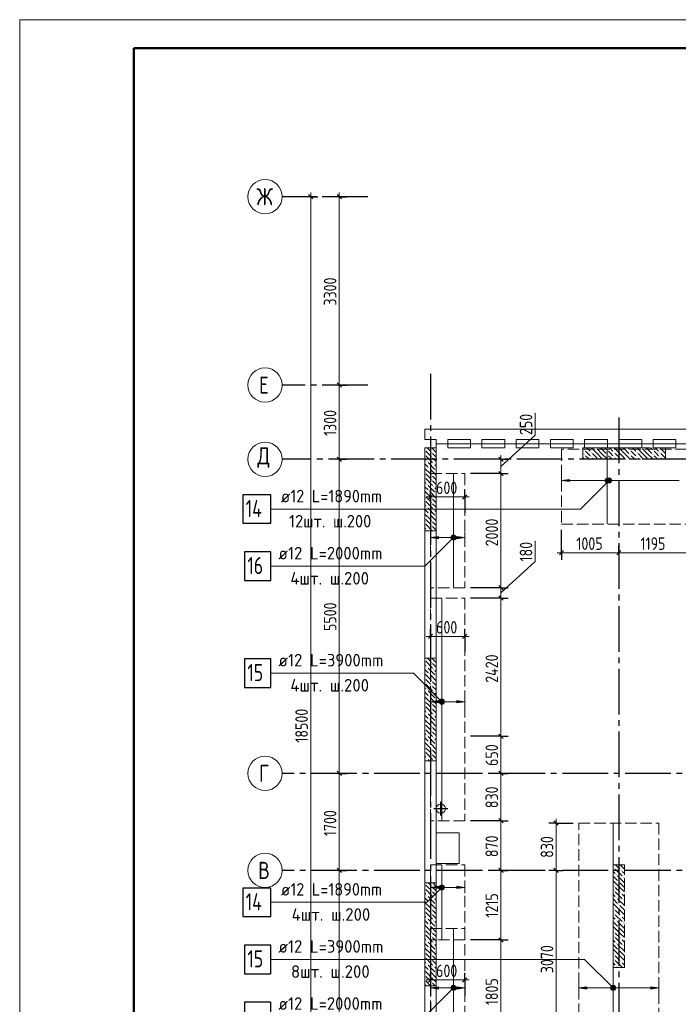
# Model space of a CAD drawing. Header units: millimetres. Extents: x 0 to 61017, y 0 to 42000.
# Tile 4 of 21: x 0 to 11542, y 24755 to 42000. Entities that reach past the tile are written whole.
import ezdxf

# ---------------------------------------------------------------- set-up
doc = ezdxf.new("R2010")
doc.units = ezdxf.units.MM
doc.linetypes.add('______2', pattern=[270, 200, -70])
doc.linetypes.add('______5', pattern=[1100, 800, -100, 100, -100])
for name, color, linetype, lineweight in [('Standard', 7, 'Continuous', 25), ('ДОП Верх по У', 7, 'Continuous', 25), ('ЖБ Перекрытие верхний уровень', 7, 'Continuous', 35), ('ЖБ Пилон', 7, 'Continuous', 35), ('Оси', 40, '______5', 18), ('Позиционная метка номер позиции', 7, 'Continuous', 13), ('Примечания', 7, 'Continuous', 25)]:
    doc.layers.add(name, color=color, linetype=linetype, lineweight=lineweight)
doc.styles.add('GOST 2.304-81', font='txt')
doc.styles.add('ISOCPEUR', font='txt')

msp = doc.modelspace()

# ---------------------------------------------------------------- hatches: boundary and pattern name
at = {"layer": 'ДОП Верх по У', "linetype": 'Continuous', "lineweight": 13, "transparency": 33554687}
for points in [[(9635, 33909), (9495, 33929), (9635, 33949)], [(7340, 32909), (7200, 32929), (7340, 32949)], [(7340, 30035), (7200, 30055), (7340, 30075)], [(7340, 26782), (7200, 26802), (7340, 26822)], [(7340, 25021), (7200, 25041), (7340, 25061)], [(9940, 25021), (9800, 25041), (9940, 25061)]]:
    msp.add_hatch(color=7, dxfattribs=at).paths.add_polyline_path(points, flags=16)
for points in [[(10263, 33910), (10263, 33948), (10257, 33929)], [(10263, 33948), (10276, 33897), (10276, 33961)], [(10263, 33948), (10263, 33910), (10276, 33897)], [(10276, 33961), (10295, 33892), (10295, 33966)], [(10276, 33961), (10276, 33897), (10295, 33892)], [(10295, 33966), (10295, 33892), (10314, 33897)], [(10295, 33966), (10314, 33897), (10314, 33961)], [(10314, 33961), (10314, 33897), (10327, 33910)], [(10314, 33961), (10327, 33910), (10327, 33948)], [(10327, 33948), (10327, 33910), (10332, 33929)], [(7568, 32910), (7568, 32948), (7562, 32929)], [(7568, 32948), (7581, 32897), (7581, 32961)], [(7568, 32948), (7568, 32910), (7581, 32897)], [(7581, 32961), (7600, 32892), (7600, 32966)], [(7581, 32961), (7581, 32897), (7600, 32892)], [(7600, 32966), (7600, 32892), (7619, 32897)], [(7600, 32966), (7619, 32897), (7619, 32961)], [(7619, 32961), (7619, 32897), (7632, 32910)], [(7619, 32961), (7632, 32910), (7632, 32948)], [(7632, 32948), (7632, 32910), (7637, 32929)], [(7660, 32909), (7800, 32929), (7660, 32949)], [(7368, 30036), (7368, 30074), (7362, 30055)], [(7368, 30074), (7381, 30023), (7381, 30087)], [(7368, 30074), (7368, 30036), (7381, 30023)], [(7381, 30087), (7400, 30017), (7400, 30092)], [(7381, 30087), (7381, 30023), (7400, 30017)], [(7400, 30092), (7400, 30017), (7419, 30023)], [(7400, 30092), (7419, 30023), (7419, 30087)], [(7419, 30087), (7419, 30023), (7432, 30036)], [(7419, 30087), (7432, 30036), (7432, 30074)], [(7432, 30074), (7432, 30036), (7437, 30055)], [(7660, 30035), (7800, 30055), (7660, 30075)], [(7368, 26784), (7368, 26821), (7362, 26802)], [(7368, 26821), (7381, 26770), (7381, 26835)], [(7368, 26821), (7368, 26784), (7381, 26770)], [(7381, 26835), (7400, 26765), (7400, 26840)], [(7381, 26835), (7381, 26770), (7400, 26765)], [(7400, 26840), (7400, 26765), (7419, 26770)], [(7400, 26840), (7419, 26770), (7419, 26835)], [(7419, 26835), (7419, 26770), (7432, 26784)], [(7419, 26835), (7432, 26784), (7432, 26821)], [(7432, 26821), (7432, 26784), (7437, 26802)], [(7660, 26782), (7800, 26802), (7660, 26822)], [(7568, 25022), (7568, 25060), (7562, 25041)], [(7568, 25060), (7581, 25009), (7581, 25073)], [(7568, 25060), (7568, 25022), (7581, 25009)], [(7581, 25073), (7600, 25004), (7600, 25078)], [(7581, 25073), (7581, 25009), (7600, 25004)], [(7600, 25078), (7600, 25004), (7619, 25009)], [(7600, 25078), (7619, 25009), (7619, 25073)], [(7619, 25073), (7619, 25009), (7632, 25022)], [(7619, 25073), (7632, 25022), (7632, 25060)], [(7632, 25060), (7632, 25022), (7637, 25041)], [(7660, 25021), (7800, 25041), (7660, 25061)], [(10368, 25022), (10368, 25060), (10362, 25041)], [(10368, 25060), (10381, 25009), (10381, 25073)], [(10368, 25060), (10368, 25022), (10381, 25009)], [(10381, 25073), (10400, 25004), (10400, 25078)], [(10381, 25073), (10381, 25009), (10400, 25004)], [(10400, 25078), (10400, 25004), (10419, 25009)], [(10400, 25078), (10419, 25009), (10419, 25073)], [(10419, 25073), (10419, 25009), (10432, 25022)], [(10419, 25073), (10432, 25022), (10432, 25060)], [(10432, 25060), (10432, 25022), (10437, 25041)], [(11060, 25021), (11200, 25041), (11060, 25061)]]:
    msp.add_hatch(color=7, dxfattribs=at).paths.add_polyline_path(points)
at = {"layer": 'ЖБ Пилон', "linetype": 'Continuous', "lineweight": 18, "transparency": 33554687}
for points in [[(7300, 34500), (7297, 34497), (7294, 34500), (7300, 34500)], [(10100, 34500), (10097, 34497), (10094, 34500)], [(10500, 34500), (10497, 34497), (10494, 34500)], [(10900, 34500), (10897, 34497), (10894, 34500)], [(11300, 34500), (11297, 34497), (11294, 34500)], [(7100, 34467), (7103, 34463), (7100, 34460)], [(7100, 34387), (7103, 34383), (7100, 34380)], [(7210, 34423), (7217, 34430), (7223, 34423), (7217, 34417)], [(7210, 34343), (7217, 34350), (7223, 34343), (7217, 34337)], [(9890, 34463), (9897, 34470), (9903, 34463), (9897, 34457)], [(9890, 34383), (9897, 34390), (9903, 34383), (9897, 34377)], [(10010, 34423), (10017, 34430), (10023, 34423), (10017, 34417)], [(10010, 34343), (10017, 34350), (10023, 34343), (10017, 34337)], [(10290, 34463), (10297, 34470), (10303, 34463), (10297, 34457)], [(10290, 34383), (10297, 34390), (10303, 34383), (10297, 34377)], [(10410, 34423), (10417, 34430), (10423, 34423), (10417, 34417)], [(10410, 34343), (10417, 34350), (10423, 34343), (10417, 34337)], [(10690, 34463), (10697, 34470), (10703, 34463), (10697, 34457)], [(10690, 34383), (10697, 34390), (10703, 34383), (10697, 34377)], [(10810, 34423), (10817, 34430), (10823, 34423), (10817, 34417)], [(10810, 34343), (10817, 34350), (10823, 34343), (10817, 34337)], [(11090, 34463), (11097, 34470), (11103, 34463), (11097, 34457)], [(11090, 34383), (11097, 34390), (11103, 34383), (11097, 34377)], [(11210, 34423), (11217, 34430), (11223, 34423), (11217, 34417)], [(11210, 34343), (11217, 34350), (11223, 34343), (11217, 34337)], [(7130, 34263), (7137, 34270), (7143, 34263), (7137, 34257)], [(7170, 34143), (7177, 34150), (7183, 34143), (7177, 34137)], [(7250, 34223), (7257, 34230), (7263, 34223), (7257, 34217)], [(10130, 34303), (10137, 34310), (10143, 34303), (10140, 34300), (10134, 34300)], [(10210, 34303), (10217, 34310), (10223, 34303), (10220, 34300), (10214, 34300)], [(10530, 34303), (10537, 34310), (10543, 34303), (10540, 34300), (10534, 34300)], [(10610, 34303), (10617, 34310), (10623, 34303), (10620, 34300), (10614, 34300)], [(10930, 34303), (10937, 34310), (10943, 34303), (10940, 34300), (10934, 34300)], [(11010, 34303), (11017, 34310), (11023, 34303), (11020, 34300), (11014, 34300)], [(7100, 34067), (7103, 34063), (7100, 34060)], [(7100, 33987), (7103, 33983), (7100, 33980)], [(7210, 34023), (7217, 34030), (7223, 34023), (7217, 34017)], [(7290, 34103), (7297, 34110), (7300, 34107), (7300, 34100), (7297, 34097)], [(7130, 33863), (7137, 33870), (7143, 33863), (7137, 33857)], [(7210, 33943), (7217, 33950), (7223, 33943), (7217, 33937)], [(7250, 33823), (7257, 33830), (7263, 33823), (7257, 33817)], [(7100, 33667), (7103, 33663), (7100, 33660)], [(7170, 33743), (7177, 33750), (7183, 33743), (7177, 33737)], [(7210, 33623), (7217, 33630), (7223, 33623), (7217, 33617)], [(7290, 33703), (7297, 33710), (7300, 33707), (7300, 33700), (7297, 33697)], [(7100, 33587), (7103, 33583), (7100, 33580)], [(7130, 33463), (7137, 33470), (7143, 33463), (7137, 33457)], [(7210, 33543), (7217, 33550), (7223, 33543), (7217, 33537)], [(7170, 33343), (7177, 33350), (7183, 33343), (7177, 33337)], [(7250, 33423), (7257, 33430), (7263, 33423), (7257, 33417)], [(7290, 33303), (7297, 33310), (7300, 33307), (7300, 33300), (7297, 33297)], [(7100, 33267), (7103, 33263), (7100, 33260)], [(7100, 33187), (7103, 33183), (7100, 33180)], [(7210, 33223), (7217, 33230), (7223, 33223), (7217, 33217)], [(7210, 33143), (7217, 33150), (7223, 33143), (7217, 33137)], [(7130, 33063), (7137, 33070), (7143, 33063), (7137, 33057)], [(7100, 30787), (7103, 30783), (7100, 30780)], [(7210, 30743), (7217, 30750), (7223, 30743), (7217, 30737)], [(7220, 30820), (7217, 30817), (7214, 30820)], [(7130, 30663), (7137, 30670), (7143, 30663), (7137, 30657)], [(7170, 30543), (7177, 30550), (7183, 30543), (7177, 30537)], [(7250, 30623), (7257, 30630), (7263, 30623), (7257, 30617)], [(7100, 30467), (7103, 30463), (7100, 30460)], [(7100, 30387), (7103, 30383), (7100, 30380)], [(7210, 30423), (7217, 30430), (7223, 30423), (7217, 30417)], [(7290, 30503), (7297, 30510), (7300, 30507), (7300, 30500), (7297, 30497)], [(7130, 30263), (7137, 30270), (7143, 30263), (7137, 30257)], [(7210, 30343), (7217, 30350), (7223, 30343), (7217, 30337)], [(7250, 30223), (7257, 30230), (7263, 30223), (7257, 30217)], [(7100, 30067), (7103, 30063), (7100, 30060)], [(7170, 30143), (7177, 30150), (7183, 30143), (7177, 30137)], [(7210, 30023), (7217, 30030), (7223, 30023), (7217, 30017)], [(7290, 30103), (7297, 30110), (7300, 30107), (7300, 30100), (7297, 30097)], [(7100, 29987), (7103, 29983), (7100, 29980)], [(7130, 29863), (7137, 29870), (7143, 29863), (7137, 29857)], [(7210, 29943), (7217, 29950), (7223, 29943), (7217, 29937)], [(7100, 29667), (7103, 29663), (7100, 29660)], [(7170, 29743), (7177, 29750), (7183, 29743), (7177, 29737)], [(7250, 29823), (7257, 29830), (7263, 29823), (7257, 29817)], [(7290, 29703), (7297, 29710), (7300, 29707), (7300, 29700), (7297, 29697)], [(7100, 29587), (7103, 29583), (7100, 29580)], [(7210, 29623), (7217, 29630), (7223, 29623), (7217, 29617)], [(7210, 29543), (7217, 29550), (7223, 29543), (7217, 29537)], [(7130, 29463), (7137, 29470), (7143, 29463), (7137, 29457)], [(7170, 29343), (7177, 29350), (7183, 29343), (7177, 29337)], [(7250, 29423), (7257, 29430), (7263, 29423), (7257, 29417)], [(7100, 29267), (7103, 29263), (7100, 29260)], [(7100, 29187), (7103, 29183), (7100, 29180)], [(7210, 29223), (7217, 29230), (7223, 29223), (7217, 29217)], [(7210, 29143), (7217, 29150), (7223, 29143), (7217, 29137)], [(7290, 29303), (7297, 29310), (7300, 29307), (7300, 29300), (7297, 29297)], [(7130, 29063), (7137, 29070), (7143, 29063), (7137, 29057)], [(7250, 29023), (7257, 29030), (7263, 29023), (7260, 29020), (7254, 29020)], [(10410, 27143), (10417, 27150), (10423, 27143), (10417, 27137)], [(10530, 27103), (10537, 27110), (10543, 27103), (10537, 27097)], [(10450, 27023), (10457, 27030), (10463, 27023), (10457, 27017)], [(10490, 26903), (10497, 26910), (10503, 26903), (10497, 26897)], [(10570, 26983), (10577, 26990), (10583, 26983), (10577, 26977)], [(7100, 26867), (7103, 26863), (7100, 26860)], [(7100, 26787), (7103, 26783), (7100, 26780)], [(7210, 26823), (7217, 26830), (7223, 26823), (7217, 26817)], [(7210, 26743), (7217, 26750), (7223, 26743), (7217, 26737)], [(10410, 26823), (10417, 26830), (10423, 26823), (10417, 26817)], [(10410, 26743), (10417, 26750), (10423, 26743), (10417, 26737)], [(7130, 26663), (7137, 26670), (7143, 26663), (7137, 26657)], [(7250, 26623), (7257, 26630), (7263, 26623), (7257, 26617)], [(10450, 26623), (10457, 26630), (10463, 26623), (10457, 26617)], [(10530, 26703), (10537, 26710), (10543, 26703), (10537, 26697)], [(10570, 26583), (10577, 26590), (10583, 26583), (10577, 26577)], [(7100, 26467), (7103, 26463), (7100, 26460)], [(7100, 26387), (7103, 26383), (7100, 26380)], [(7170, 26543), (7177, 26550), (7183, 26543), (7177, 26537)], [(7210, 26423), (7217, 26430), (7223, 26423), (7217, 26417)], [(7290, 26503), (7297, 26510), (7300, 26507), (7300, 26500), (7297, 26497)], [(10410, 26423), (10417, 26430), (10423, 26423), (10417, 26417)], [(10490, 26503), (10497, 26510), (10503, 26503), (10497, 26497)], [(7130, 26263), (7137, 26270), (7143, 26263), (7137, 26257)], [(7210, 26343), (7217, 26350), (7223, 26343), (7217, 26337)], [(7250, 26223), (7257, 26230), (7263, 26223), (7257, 26217)], [(10410, 26343), (10417, 26350), (10423, 26343), (10417, 26337)], [(10450, 26223), (10457, 26230), (10463, 26223), (10457, 26217)], [(10530, 26303), (10537, 26310), (10543, 26303), (10537, 26297)], [(7100, 26067), (7103, 26063), (7100, 26060)], [(7170, 26143), (7177, 26150), (7183, 26143), (7177, 26137)], [(7290, 26103), (7297, 26110), (7300, 26107), (7300, 26100), (7297, 26097)], [(10490, 26103), (10497, 26110), (10503, 26103), (10497, 26097)], [(10570, 26183), (10577, 26190), (10583, 26183), (10577, 26177)], [(7100, 25987), (7103, 25983), (7100, 25980)], [(7130, 25863), (7137, 25870), (7143, 25863), (7137, 25857)], [(7210, 26023), (7217, 26030), (7223, 26023), (7217, 26017)], [(7210, 25943), (7217, 25950), (7223, 25943), (7217, 25937)], [(10410, 26023), (10417, 26030), (10423, 26023), (10417, 26017)], [(10410, 25943), (10417, 25950), (10423, 25943), (10417, 25937)], [(10530, 25903), (10537, 25910), (10543, 25903), (10537, 25897)], [(7170, 25743), (7177, 25750), (7183, 25743), (7177, 25737)], [(7250, 25823), (7257, 25830), (7263, 25823), (7257, 25817)], [(7290, 25703), (7297, 25710), (7300, 25707), (7300, 25700), (7297, 25697)], [(10450, 25823), (10457, 25830), (10463, 25823), (10457, 25817)], [(10490, 25703), (10497, 25710), (10503, 25703), (10497, 25697)], [(10570, 25783), (10577, 25790), (10583, 25783), (10577, 25777)], [(7100, 25667), (7103, 25663), (7100, 25660)], [(7100, 25587), (7103, 25583), (7100, 25580)], [(7210, 25623), (7217, 25630), (7223, 25623), (7217, 25617)], [(7210, 25543), (7217, 25550), (7223, 25543), (7217, 25537)], [(10410, 25623), (10417, 25630), (10423, 25623), (10417, 25617)], [(10410, 25543), (10417, 25550), (10423, 25543), (10417, 25537)], [(7130, 25463), (7137, 25470), (7143, 25463), (7137, 25457)], [(7250, 25423), (7257, 25430), (7263, 25423), (7257, 25417)], [(10450, 25423), (10457, 25430), (10463, 25423), (10457, 25417)], [(10530, 25503), (10537, 25510), (10543, 25503), (10537, 25497)], [(7100, 25267), (7103, 25263), (7100, 25260)], [(7100, 25187), (7103, 25183), (7100, 25180)], [(7170, 25343), (7177, 25350), (7183, 25343), (7177, 25337)], [(7210, 25223), (7217, 25230), (7223, 25223), (7217, 25217)], [(7290, 25303), (7297, 25310), (7300, 25307), (7300, 25300), (7297, 25297)], [(7210, 25143), (7217, 25150), (7223, 25143), (7217, 25137)]]:
    msp.add_hatch(color=7, dxfattribs=at).paths.add_polyline_path(points, flags=16)
at = {"layer": 'Позиционная метка номер позиции', "linetype": 'Continuous', "lineweight": 13, "transparency": 33554687}
for points in [[(10362, 33897), (10298, 33961), (10287, 33940)], [(10362, 33897), (10287, 33940), (10341, 33886)], [(10341, 33886), (10287, 33940), (10287, 33918)], [(10341, 33886), (10287, 33918), (10319, 33886)], [(10319, 33886), (10287, 33918), (10298, 33897)], [(10373, 33918), (10319, 33972), (10298, 33961)], [(10373, 33918), (10298, 33961), (10362, 33897)], [(10373, 33940), (10341, 33972), (10319, 33972)], [(10373, 33940), (10319, 33972), (10373, 33918)], [(10341, 33972), (10373, 33940), (10362, 33961)], [(7632, 32897), (7568, 32961), (7557, 32940)], [(7632, 32897), (7557, 32940), (7611, 32886)], [(7611, 32886), (7557, 32940), (7557, 32918)], [(7643, 32918), (7589, 32972), (7568, 32961)], [(7643, 32918), (7568, 32961), (7632, 32897)], [(7643, 32940), (7611, 32972), (7589, 32972)], [(7643, 32940), (7589, 32972), (7643, 32918)], [(7611, 32972), (7643, 32940), (7632, 32961)], [(7611, 32886), (7557, 32918), (7589, 32886)], [(7589, 32886), (7557, 32918), (7568, 32897)], [(7368, 30023), (7411, 30098), (7357, 30044)], [(7357, 30044), (7411, 30098), (7389, 30098)], [(7357, 30044), (7389, 30098), (7357, 30066)], [(7357, 30066), (7389, 30098), (7368, 30087)], [(7368, 30023), (7432, 30087), (7411, 30098)], [(7389, 30012), (7432, 30087), (7368, 30023)], [(7389, 30012), (7443, 30066), (7432, 30087)], [(7411, 30012), (7443, 30066), (7389, 30012)], [(7411, 30012), (7443, 30044), (7443, 30066)], [(7443, 30044), (7411, 30012), (7432, 30023)], [(7432, 26770), (7368, 26834), (7357, 26814)], [(7432, 26770), (7357, 26814), (7411, 26759)], [(7411, 26759), (7357, 26814), (7357, 26791)], [(7411, 26759), (7357, 26791), (7389, 26759)], [(7389, 26759), (7357, 26791), (7368, 26770)], [(7443, 26791), (7389, 26846), (7368, 26834)], [(7443, 26791), (7368, 26834), (7432, 26770)], [(7443, 26814), (7411, 26846), (7389, 26846)], [(7443, 26814), (7389, 26846), (7443, 26791)], [(7411, 26846), (7443, 26814), (7432, 26834)], [(7632, 25009), (7568, 25073), (7557, 25052)], [(7632, 25009), (7557, 25052), (7611, 24998)], [(7611, 24998), (7557, 25052), (7557, 25030)], [(7611, 24998), (7557, 25030), (7589, 24998)], [(7589, 24998), (7557, 25030), (7568, 25009)], [(7643, 25030), (7589, 25084), (7568, 25073)], [(7643, 25030), (7568, 25073), (7632, 25009)], [(7643, 25052), (7611, 25084), (7589, 25084)], [(7643, 25052), (7589, 25084), (7643, 25030)], [(7611, 25084), (7643, 25052), (7632, 25073)], [(10368, 25009), (10411, 25084), (10357, 25030)], [(10357, 25030), (10411, 25084), (10389, 25084)], [(10357, 25030), (10389, 25084), (10357, 25052)], [(10357, 25052), (10389, 25084), (10368, 25073)], [(10368, 25009), (10411, 25084), (10357, 25030)], [(10357, 25030), (10411, 25084), (10389, 25084)], [(10357, 25030), (10389, 25084), (10357, 25052)], [(10357, 25052), (10389, 25084), (10368, 25073)], [(10368, 25009), (10432, 25073), (10411, 25084)], [(10368, 25009), (10432, 25073), (10411, 25084)], [(10389, 24998), (10432, 25073), (10368, 25009)], [(10389, 24998), (10432, 25073), (10368, 25009)], [(10389, 24998), (10443, 25052), (10432, 25073)], [(10389, 24998), (10443, 25052), (10432, 25073)], [(10411, 24998), (10443, 25052), (10389, 24998)], [(10411, 24998), (10443, 25052), (10389, 24998)], [(10411, 24998), (10443, 25030), (10443, 25052)], [(10411, 24998), (10443, 25030), (10443, 25052)], [(10443, 25030), (10411, 24998), (10432, 25009)], [(10443, 25030), (10411, 24998), (10432, 25009)]]:
    msp.add_hatch(color=7, dxfattribs=at).paths.add_polyline_path(points)

# ---------------------------------------------------------------- linework, layer by layer
at = {"layer": 'Standard', "color": 7, "linetype": 'Continuous', "lineweight": 13, "transparency": 33554687}
for p, q in [((5100, 38900), (5100, 38975)), ((5600, 38900), (5600, 38975)), ((5600, 35600), (5600, 38900)), ((5600, 34300), (5600, 35600)), ((9033, 34725), (9033, 35116)), ((8433, 34175), (9033, 34725)), ((8433, 34300), (8433, 34375)), ((5600, 28800), (5600, 34300)), ((8433, 34300), (8433, 34050)), ((7200, 33641), (7125, 33641)), ((7200, 33641), (7800, 33641)), ((7800, 33641), (7875, 33641)), ((9033, 32510), (9033, 32870)), ((9495, 32663), (9420, 32663)), ((9495, 32663), (10500, 32663)), ((10500, 32663), (11695, 32663)), ((8433, 31960), (9033, 32510)), ((8433, 32050), (8433, 31870)), ((7200, 31198), (7125, 31198)), ((7200, 31198), (7800, 31198)), ((7800, 31198), (7875, 31198)), ((5600, 27100), (5600, 28800)), ((9400, 27930), (9400, 28005)), ((5600, 21600), (5600, 27100)), ((9400, 27100), (9400, 24030)), ((7200, 25181), (7125, 25181)), ((7200, 25181), (7800, 25181)), ((7800, 25181), (7875, 25181))]:
    msp.add_line(p, q, dxfattribs=at)
at = {"layer": 'Standard', "color": 251, "linetype": 'Continuous', "lineweight": -3, "true_color": 0x656565, "transparency": 33554687}
for p, q in [((5100, 38900), (4975, 38900)), ((5100, 38900), (5225, 38900)), ((5100, 38900), (5100, 38900)), ((5600, 38900), (5475, 38900)), ((5600, 38900), (5725, 38900)), ((5600, 38900), (5600, 38900)), ((5600, 35600), (5475, 35600)), ((5600, 35600), (5725, 35600)), ((5600, 35600), (5600, 35600)), ((5600, 34300), (5475, 34300)), ((5600, 34300), (5725, 34300)), ((5600, 34300), (5600, 34300)), ((8433, 34300), (8308, 34300)), ((8433, 34300), (8327, 34300)), ((8433, 34300), (8558, 34300)), ((8433, 34050), (7900, 34050)), ((8433, 34050), (8308, 34050)), ((8433, 34050), (8558, 34050)), ((7200, 33641), (7200, 33766)), ((7200, 33641), (7200, 33516)), ((7200, 33641), (7200, 33365)), ((7800, 33641), (7800, 33766)), ((7800, 33641), (7800, 33516)), ((7800, 33641), (7800, 33365)), ((9495, 32663), (9495, 33063)), ((9495, 32663), (9495, 32788)), ((10500, 32663), (10500, 32788)), ((9495, 32663), (9495, 32538)), ((10500, 32663), (10500, 32538)), ((8433, 32050), (7900, 32050)), ((8433, 32050), (8308, 32050)), ((8433, 32050), (8558, 32050)), ((8433, 31870), (7900, 31870)), ((8433, 31870), (8308, 31870)), ((8433, 31870), (8558, 31870)), ((7200, 31198), (7200, 31323)), ((7800, 31198), (7800, 31323)), ((7200, 31198), (7200, 31073)), ((7200, 31198), (7200, 30923)), ((7800, 31198), (7800, 31073)), ((7800, 31198), (7800, 30923)), ((8433, 29450), (7900, 29450)), ((8433, 29450), (8308, 29450)), ((8433, 29450), (8558, 29450)), ((5600, 28800), (5475, 28800)), ((5600, 28800), (5725, 28800)), ((5600, 28800), (5600, 28800)), ((8433, 28800), (8308, 28800)), ((8433, 28800), (8558, 28800)), ((8433, 28800), (8433, 28800)), ((8433, 27970), (7900, 27970)), ((8433, 27970), (8308, 27970)), ((8433, 27970), (8558, 27970)), ((9400, 27930), (9275, 27930)), ((9400, 27930), (9525, 27930)), ((9400, 27930), (9700, 27930)), ((5600, 27100), (5475, 27100)), ((5600, 27100), (5725, 27100)), ((5600, 27100), (5600, 27100)), ((8433, 27100), (8308, 27100)), ((8433, 27100), (8558, 27100)), ((8433, 27100), (8433, 27100)), ((9400, 27100), (9275, 27100)), ((9400, 27100), (9387, 27100)), ((9400, 27100), (9525, 27100)), ((8433, 25883), (7900, 25883)), ((8433, 25883), (8308, 25883)), ((8433, 25883), (8558, 25883)), ((7200, 25181), (7200, 25306)), ((7200, 25181), (7200, 25056)), ((7200, 25181), (7200, 24905)), ((7800, 25181), (7800, 25306)), ((7800, 25181), (7800, 25056)), ((7800, 25181), (7800, 24905))]:
    msp.add_line(p, q, dxfattribs=at)
at = {"layer": 'Standard', "color": 7, "linetype": 'Continuous', "lineweight": 25, "transparency": 33554687}
for p, q in [((5137, 38862), (5062, 38938)), ((5637, 38862), (5562, 38938)), ((5637, 35562), (5562, 35638)), ((5637, 34262), (5562, 34338)), ((8396, 34338), (8471, 34262)), ((8396, 34088), (8471, 34012)), ((7162, 33603), (7237, 33678)), ((7762, 33603), (7837, 33678)), ((9457, 32626), (9532, 32701)), ((10462, 32626), (10537, 32701)), ((8396, 32088), (8471, 32012)), ((8396, 31908), (8471, 31833)), ((7162, 31161), (7237, 31236)), ((7762, 31161), (7837, 31236)), ((8396, 29487), (8471, 29412)), ((5637, 28763), (5562, 28838)), ((8396, 28838), (8471, 28762)), ((8396, 28008), (8471, 27933)), ((9362, 27967), (9437, 27892)), ((5637, 27063), (5562, 27138)), ((8396, 27138), (8471, 27063)), ((9362, 27138), (9437, 27063)), ((8396, 25920), (8471, 25845)), ((7162, 25143), (7237, 25218)), ((7762, 25143), (7837, 25218))]:
    msp.add_line(p, q, dxfattribs=at)
at = {"layer": 'Standard', "color": 8, "linetype": '______5', "lineweight": -3, "transparency": 33554687}
for p, q in [((7380, 28060), (7380, 28300)), ((7500, 28180), (7260, 28180))]:
    msp.add_line(p, q, dxfattribs=at)
at = {"layer": 'Standard', "color": 7, "linetype": 'Continuous', "lineweight": 13, "transparency": 33554687}
msp.add_lwpolyline([(0, 0), (59400, 0), (59400, 42000), (0, 42000), (0, 0)], close=True, dxfattribs=at)
at = {"layer": 'Standard', "color": 7, "linetype": 'Continuous', "lineweight": 50, "transparency": 33554687}
msp.add_lwpolyline([(2000, 41500), (58900, 41500), (58900, 500), (2000, 500), (2000, 41500)], close=True, dxfattribs=at)
at = {"layer": 'Standard', "color": 7, "linetype": 'Continuous', "lineweight": 13, "transparency": 33554687}
for points in [[(5100, 20400), (5100, 29236), (5100, 29236), (5100, 38900)], [(8433, 34050), (8433, 32793), (8433, 32793), (8433, 32050)], [(8433, 31870), (8433, 30558), (8433, 30558), (8433, 29450)], [(8433, 29450), (8433, 29196), (8433, 29196), (8433, 28800)], [(8433, 28800), (8433, 28504), (8433, 28504), (8433, 27970)], [(8433, 27970), (8433, 27702), (8433, 27702), (8433, 27100)], [(9400, 27930), (9400, 27221), (9400, 27221), (9400, 27100)], [(8433, 27100), (8433, 26712), (8433, 26712), (8433, 25883)], [(8433, 25883), (8433, 25278), (8433, 25278), (8433, 24080)]]:
    msp.add_lwpolyline(points, dxfattribs=at)
at = {"layer": 'Standard', "color": 254, "linetype": 'Continuous', "lineweight": 13, "true_color": 0xc4c4ff, "transparency": 33554687}
msp.add_lwpolyline([(7300, 20382), (49180, 20382), (49180, 34569), (7300, 34569), (7300, 20382)], dxfattribs=at)
at = {"layer": 'Standard', "color": 251, "linetype": 'Continuous', "lineweight": -3, "true_color": 0x656565, "transparency": 33554687}
msp.add_lwpolyline([(10500, 32663), (10500, 32680), (10500, 32680), (10500, 32742)], dxfattribs=at)
at = {"layer": 'ДОП Верх по У', "color": 7, "linetype": 'Continuous', "lineweight": 18, "transparency": 33554687}
for p, q in [((10295, 33169), (10295, 34469)), ((7600, 34044), (7600, 32056)), ((7400, 31864), (7400, 27976)), ((10400, 27924), (10400, 24036)), ((7400, 25889), (7400, 27189)), ((7600, 26074), (7600, 24086))]:
    msp.add_line(p, q, dxfattribs=at)
at = {"layer": 'ДОП Верх по У', "color": 251, "linetype": 'Continuous', "lineweight": 13, "true_color": 0x494949, "transparency": 33554687}
for p, q in [((9495, 33929), (9495, 34029)), ((9495, 33929), (9635, 33949)), ((9635, 33909), (9495, 33929)), ((9495, 33929), (9495, 33829)), ((9495, 33929), (9495, 33929)), ((9635, 33949), (9635, 33909)), ((9635, 33929), (10265, 33929)), ((10295, 33966), (10295, 33966)), ((10295, 33892), (10295, 33892)), ((10325, 33929), (11555, 33929)), ((7200, 32929), (7200, 33029)), ((7200, 32929), (7340, 32949)), ((7340, 32949), (7340, 32909)), ((7600, 32966), (7600, 32966)), ((7800, 32929), (7660, 32949)), ((7660, 32949), (7660, 32909)), ((7800, 32929), (7800, 33029)), ((7340, 32909), (7200, 32929)), ((7200, 32929), (7200, 32829)), ((7200, 32929), (7200, 32929)), ((7340, 32929), (7570, 32929)), ((7600, 32892), (7600, 32892)), ((7630, 32929), (7660, 32929)), ((7660, 32909), (7800, 32929)), ((7800, 32929), (7800, 32829)), ((7800, 32929), (7800, 32929)), ((7200, 30055), (7200, 30155)), ((7200, 30055), (7340, 30075)), ((7340, 30035), (7200, 30055)), ((7200, 30055), (7200, 29955)), ((7200, 30055), (7200, 30055)), ((7340, 30075), (7340, 30035)), ((7340, 30055), (7370, 30055)), ((7400, 30092), (7400, 30092)), ((7400, 30017), (7400, 30017)), ((7430, 30055), (7660, 30055)), ((7800, 30055), (7660, 30075)), ((7660, 30075), (7660, 30035)), ((7660, 30035), (7800, 30055)), ((7800, 30055), (7800, 30155)), ((7800, 30055), (7800, 29955)), ((7800, 30055), (7800, 30055)), ((7200, 26802), (7200, 26902)), ((7200, 26802), (7340, 26822)), ((7340, 26782), (7200, 26802)), ((7200, 26802), (7200, 26702)), ((7200, 26802), (7200, 26802)), ((7340, 26822), (7340, 26782)), ((7340, 26802), (7370, 26802)), ((7400, 26840), (7400, 26840)), ((7400, 26765), (7400, 26765)), ((7430, 26802), (7660, 26802)), ((7800, 26802), (7660, 26822)), ((7660, 26822), (7660, 26782)), ((7660, 26782), (7800, 26802)), ((7800, 26802), (7800, 26902)), ((7800, 26802), (7800, 26702)), ((7800, 26802), (7800, 26802)), ((7200, 25041), (7200, 25141)), ((7200, 25041), (7340, 25061)), ((7340, 25021), (7200, 25041)), ((7200, 25041), (7200, 24941)), ((7200, 25041), (7200, 25041)), ((7340, 25061), (7340, 25021)), ((7340, 25041), (7570, 25041)), ((7600, 25078), (7600, 25078)), ((7630, 25041), (7660, 25041)), ((7800, 25041), (7660, 25061)), ((7660, 25061), (7660, 25021)), ((7660, 25021), (7800, 25041)), ((7800, 25041), (7800, 25141)), ((7800, 25041), (7800, 24941)), ((7800, 25041), (7800, 25041)), ((9800, 25041), (9800, 25141)), ((9800, 25041), (9940, 25061)), ((9940, 25021), (9800, 25041)), ((9800, 25041), (9800, 24941)), ((9800, 25041), (9800, 25041)), ((9940, 25061), (9940, 25021)), ((9940, 25041), (10370, 25041)), ((10400, 25078), (10400, 25078)), ((10430, 25041), (11060, 25041)), ((11200, 25041), (11060, 25061)), ((11060, 25061), (11060, 25021)), ((11060, 25021), (11200, 25041)), ((11200, 25041), (11200, 25141)), ((11200, 25041), (11200, 24941)), ((11200, 25041), (11200, 25041)), ((7600, 25004), (7600, 25004)), ((10400, 25004), (10400, 25004))]:
    msp.add_line(p, q, dxfattribs=at)
at = {"layer": 'ДОП Верх по У', "color": 7, "linetype": 'Continuous', "lineweight": 13, "transparency": 33554687}
for p, q in [((4558, 33429), (6600, 33429)), ((4514, 32429), (6600, 32429)), ((4514, 30555), (6600, 30555)), ((4558, 26541), (6600, 26541)), ((4514, 25541), (6600, 25541))]:
    msp.add_line(p, q, dxfattribs=at)
at = {"layer": 'ДОП Верх по У', "color": 7, "linetype": 'Continuous', "lineweight": 25, "transparency": 33554687}
for points in [[(3910, 33179), (4400, 33179), (4400, 33679), (3910, 33679), (3910, 33179)], [(3940, 32179), (4400, 32179), (4400, 32679), (3940, 32679), (3940, 32179)], [(3940, 30305), (4400, 30305), (4400, 30805), (3940, 30805), (3940, 30305)], [(3910, 26291), (4400, 26291), (4400, 26791), (3910, 26791), (3910, 26291)], [(3940, 25291), (4400, 25291), (4400, 25791), (3940, 25791), (3940, 25291)], [(3940, 24291), (4400, 24291), (4400, 24791), (3940, 24791), (3940, 24291)]]:
    msp.add_lwpolyline(points, dxfattribs=at)
at = {"layer": 'ДОП Верх по У', "color": 251, "linetype": 'Continuous', "lineweight": 13, "true_color": 0x494949, "transparency": 33554687}
for centre in [(10295, 33929), (7600, 32929), (7400, 30055), (7400, 26802), (7600, 25041), (10400, 25041)]:
    msp.add_circle(centre, 37.5, dxfattribs=at)
at = {"layer": 'ЖБ Перекрытие верхний уровень', "color": 7, "linetype": 'Continuous', "lineweight": 18, "transparency": 33554687}
for p, q in [((13710, 34830), (7100, 34830)), ((7100, 34830), (7100, 34650)), ((7100, 34650), (7300, 34650)), ((7300, 34500), (7100, 34500)), ((7100, 34500), (7100, 19870)), ((7300, 34650), (7300, 34500)), ((7500, 34500), (7500, 34650)), ((7500, 34650), (7900, 34650)), ((7900, 34500), (7500, 34500)), ((7900, 34650), (7900, 34500)), ((8100, 34500), (8100, 34650)), ((8100, 34650), (8500, 34650)), ((8500, 34500), (8100, 34500)), ((8500, 34650), (8500, 34500)), ((8700, 34500), (8700, 34650)), ((8700, 34650), (9100, 34650)), ((9100, 34500), (8700, 34500)), ((9100, 34650), (9100, 34500)), ((9300, 34500), (9300, 34650)), ((9300, 34650), (9700, 34650)), ((9700, 34500), (9300, 34500)), ((9700, 34650), (9700, 34500)), ((9900, 34500), (9900, 34650)), ((9900, 34650), (10300, 34650)), ((10300, 34500), (9900, 34500)), ((10300, 34650), (10300, 34500)), ((10500, 34500), (10500, 34650)), ((10500, 34650), (10900, 34650)), ((10900, 34500), (10500, 34500)), ((10900, 34650), (10900, 34500)), ((11100, 34500), (11100, 34650)), ((11100, 34650), (11500, 34650)), ((11500, 34500), (11100, 34500)), ((11500, 34650), (11500, 34500)), ((7308, 28217), (7300, 28193)), ((7300, 28193), (7300, 28167)), ((7300, 28167), (7308, 28143)), ((7323, 28237), (7308, 28217)), ((7308, 28143), (7323, 28123)), ((7343, 28252), (7323, 28237)), ((7323, 28123), (7343, 28108)), ((7367, 28260), (7343, 28252)), ((7393, 28260), (7367, 28260)), ((7417, 28252), (7393, 28260)), ((7437, 28237), (7417, 28252)), ((7417, 28108), (7437, 28123)), ((7452, 28217), (7437, 28237)), ((7437, 28123), (7452, 28143)), ((7460, 28193), (7452, 28217)), ((7452, 28143), (7460, 28167)), ((7460, 28167), (7460, 28193)), ((7343, 28108), (7367, 28100)), ((7367, 28100), (7393, 28100)), ((7393, 28100), (7417, 28108)), ((7700, 27760), (7300, 27760)), ((7300, 27760), (7300, 27220)), ((7700, 27220), (7700, 27760)), ((7300, 27220), (7700, 27220))]:
    msp.add_line(p, q, dxfattribs=at)
at = {"layer": 'ЖБ Пилон', "color": 253, "linetype": '______2', "lineweight": 13, "true_color": 0xa0a0a0, "transparency": 33554687}
for p, q in [((7100, 34500), (7100, 33050)), ((7300, 34500), (7100, 34500)), ((7300, 33050), (7300, 34500)), ((11320, 34500), (9870, 34500)), ((9870, 34500), (9870, 34300)), ((11320, 34300), (11320, 34500)), ((9870, 34300), (11320, 34300)), ((7100, 33050), (7300, 33050)), ((7100, 30820), (7100, 29020)), ((7300, 30820), (7100, 30820)), ((7300, 29020), (7300, 30820)), ((7100, 29020), (7300, 29020)), ((10400, 27200), (10400, 25400)), ((10600, 27200), (10400, 27200)), ((10600, 25400), (10600, 27200)), ((7100, 26880), (7100, 25080)), ((7300, 26880), (7100, 26880)), ((7300, 25080), (7300, 26880)), ((10400, 25400), (10600, 25400)), ((7100, 25080), (7300, 25080))]:
    msp.add_line(p, q, dxfattribs=at)
at = {"layer": 'ЖБ Пилон', "color": 9, "linetype": 'Continuous', "lineweight": 18, "true_color": 0xc7c7c7, "transparency": 33554687}
for p, q in [((7140, 34500), (7197, 34443)), ((7300, 34420), (7220, 34500)), ((9940, 34500), (9997, 34443)), ((10117, 34403), (10020, 34500)), ((10197, 34483), (10180, 34500)), ((10260, 34500), (10277, 34483)), ((10340, 34500), (10397, 34443)), ((10517, 34403), (10420, 34500)), ((10597, 34483), (10580, 34500)), ((10660, 34500), (10677, 34483)), ((10740, 34500), (10797, 34443)), ((10917, 34403), (10820, 34500)), ((10997, 34483), (10980, 34500)), ((11060, 34500), (11077, 34483)), ((11140, 34500), (11197, 34443)), ((11317, 34403), (11220, 34500)), ((7157, 34403), (7117, 34443)), ((7117, 34363), (7237, 34243)), ((7197, 34363), (7157, 34403)), ((7237, 34403), (7300, 34340)), ((7237, 34323), (7300, 34260)), ((9870, 34490), (9877, 34483)), ((9870, 34410), (9877, 34403)), ((9870, 34330), (9900, 34300)), ((9957, 34403), (9917, 34443)), ((9917, 34363), (9980, 34300)), ((9997, 34363), (9957, 34403)), ((10037, 34403), (10117, 34323)), ((10037, 34323), (10060, 34300)), ((10117, 34483), (10197, 34403)), ((10117, 34403), (10197, 34323)), ((10197, 34483), (10277, 34403)), ((10197, 34403), (10300, 34300)), ((10357, 34403), (10317, 34443)), ((10317, 34363), (10380, 34300)), ((10397, 34363), (10357, 34403)), ((10437, 34403), (10517, 34323)), ((10437, 34323), (10460, 34300)), ((10517, 34483), (10597, 34403)), ((10517, 34403), (10597, 34323)), ((10597, 34483), (10677, 34403)), ((10597, 34403), (10700, 34300)), ((10757, 34403), (10717, 34443)), ((10717, 34363), (10780, 34300)), ((10797, 34363), (10757, 34403)), ((10837, 34403), (10917, 34323)), ((10837, 34323), (10860, 34300)), ((10917, 34483), (10997, 34403)), ((10917, 34403), (10997, 34323)), ((10997, 34483), (11077, 34403)), ((10997, 34403), (11100, 34300)), ((11157, 34403), (11117, 34443)), ((11117, 34363), (11180, 34300)), ((11197, 34363), (11157, 34403)), ((11237, 34403), (11317, 34323)), ((11237, 34323), (11260, 34300)), ((11317, 34483), (11320, 34480)), ((11317, 34403), (11320, 34400)), ((7100, 34300), (7117, 34283)), ((7100, 34220), (7157, 34163)), ((7157, 34243), (7277, 34123)), ((7300, 34180), (7277, 34203)), ((7100, 34140), (7197, 34043)), ((7157, 34003), (7117, 34043)), ((7197, 33963), (7157, 34003)), ((7300, 34020), (7197, 34123)), ((7237, 34003), (7300, 33940)), ((7100, 33900), (7117, 33883)), ((7100, 33820), (7157, 33763)), ((7117, 33963), (7237, 33843)), ((7157, 33843), (7277, 33723)), ((7237, 33923), (7300, 33860)), ((7300, 33780), (7277, 33803)), ((7100, 33740), (7197, 33643)), ((7157, 33603), (7117, 33643)), ((7300, 33620), (7197, 33723)), ((7100, 33500), (7117, 33483)), ((7117, 33563), (7237, 33443)), ((7197, 33563), (7157, 33603)), ((7237, 33603), (7300, 33540)), ((7237, 33523), (7300, 33460)), ((7100, 33420), (7157, 33363)), ((7100, 33340), (7197, 33243)), ((7157, 33443), (7277, 33323)), ((7300, 33220), (7197, 33323)), ((7300, 33380), (7277, 33403)), ((7157, 33203), (7117, 33243)), ((7117, 33163), (7230, 33050)), ((7197, 33163), (7157, 33203)), ((7237, 33203), (7300, 33140)), ((7237, 33123), (7300, 33060)), ((7100, 33100), (7117, 33083)), ((7100, 30700), (7117, 30683)), ((7117, 30763), (7237, 30643)), ((7157, 30803), (7140, 30820)), ((7197, 30763), (7157, 30803)), ((7237, 30803), (7300, 30740)), ((7237, 30723), (7300, 30660)), ((7100, 30620), (7157, 30563)), ((7100, 30540), (7197, 30443)), ((7157, 30643), (7277, 30523)), ((7300, 30580), (7277, 30603)), ((7157, 30403), (7117, 30443)), ((7117, 30363), (7237, 30243)), ((7197, 30363), (7157, 30403)), ((7300, 30420), (7197, 30523)), ((7237, 30403), (7300, 30340)), ((7100, 30300), (7117, 30283)), ((7100, 30220), (7157, 30163)), ((7157, 30243), (7277, 30123)), ((7237, 30323), (7300, 30260)), ((7300, 30180), (7277, 30203)), ((7100, 30140), (7197, 30043)), ((7157, 30003), (7117, 30043)), ((7300, 30020), (7197, 30123)), ((7100, 29900), (7117, 29883)), ((7117, 29963), (7237, 29843)), ((7197, 29963), (7157, 30003)), ((7157, 29843), (7277, 29723)), ((7237, 30003), (7300, 29940)), ((7237, 29923), (7300, 29860)), ((7100, 29820), (7157, 29763)), ((7100, 29740), (7197, 29643)), ((7300, 29620), (7197, 29723)), ((7300, 29780), (7277, 29803)), ((7100, 29500), (7117, 29483)), ((7157, 29603), (7117, 29643)), ((7117, 29563), (7237, 29443)), ((7197, 29563), (7157, 29603)), ((7237, 29603), (7300, 29540)), ((7237, 29523), (7300, 29460)), ((7100, 29420), (7157, 29363)), ((7100, 29340), (7197, 29243)), ((7157, 29443), (7277, 29323)), ((7300, 29220), (7197, 29323)), ((7300, 29380), (7277, 29403)), ((7157, 29203), (7117, 29243)), ((7117, 29163), (7237, 29043)), ((7197, 29163), (7157, 29203)), ((7237, 29203), (7300, 29140)), ((7100, 29100), (7117, 29083)), ((7100, 29020), (7100, 29020)), ((7157, 29043), (7180, 29020)), ((7237, 29123), (7300, 29060)), ((10400, 27080), (10437, 27043)), ((10437, 27123), (10557, 27003)), ((10440, 27200), (10517, 27123)), ((10520, 27200), (10597, 27123)), ((10597, 27043), (10557, 27083)), ((10400, 27000), (10477, 26923)), ((10517, 26803), (10400, 26920)), ((10597, 26883), (10477, 27003)), ((10600, 27040), (10597, 27043)), ((10597, 26963), (10600, 26960)), ((7157, 26803), (7117, 26843)), ((7117, 26763), (7237, 26643)), ((7197, 26763), (7157, 26803)), ((7160, 26880), (7197, 26843)), ((7237, 26803), (7300, 26740)), ((7300, 26820), (7240, 26880)), ((10437, 26803), (10517, 26723)), ((10517, 26883), (10597, 26803)), ((10517, 26803), (10597, 26723)), ((10597, 26883), (10600, 26880)), ((10597, 26803), (10600, 26800)), ((7100, 26700), (7117, 26683)), ((7100, 26620), (7157, 26563)), ((7157, 26643), (7277, 26523)), ((7237, 26723), (7300, 26660)), ((7300, 26580), (7277, 26603)), ((10400, 26680), (10437, 26643)), ((10400, 26600), (10477, 26523)), ((10437, 26723), (10557, 26603)), ((10597, 26483), (10477, 26603)), ((10597, 26643), (10557, 26683)), ((10600, 26640), (10597, 26643)), ((10597, 26563), (10600, 26560)), ((7100, 26540), (7197, 26443)), ((7157, 26403), (7117, 26443)), ((7197, 26363), (7157, 26403)), ((7300, 26420), (7197, 26523)), ((7237, 26403), (7300, 26340)), ((10517, 26403), (10400, 26520)), ((10437, 26403), (10517, 26323)), ((10517, 26483), (10597, 26403)), ((10517, 26403), (10597, 26323)), ((10597, 26483), (10600, 26480)), ((10597, 26403), (10600, 26400)), ((7100, 26300), (7117, 26283)), ((7100, 26220), (7157, 26163)), ((7117, 26363), (7237, 26243)), ((7157, 26243), (7277, 26123)), ((7237, 26323), (7300, 26260)), ((10400, 26280), (10437, 26243)), ((10437, 26323), (10557, 26203)), ((10597, 26243), (10557, 26283)), ((10600, 26240), (10597, 26243)), ((7100, 26140), (7197, 26043)), ((7157, 26003), (7117, 26043)), ((7300, 26020), (7197, 26123)), ((7300, 26180), (7277, 26203)), ((10400, 26200), (10477, 26123)), ((10517, 26003), (10400, 26120)), ((10597, 26083), (10477, 26203)), ((10517, 26083), (10597, 26003)), ((10597, 26163), (10600, 26160)), ((10597, 26083), (10600, 26080)), ((7100, 25900), (7117, 25883)), ((7117, 25963), (7237, 25843)), ((7197, 25963), (7157, 26003)), ((7237, 26003), (7300, 25940)), ((7237, 25923), (7300, 25860)), ((10400, 25880), (10437, 25843)), ((10437, 26003), (10517, 25923)), ((10437, 25923), (10557, 25803)), ((10517, 26003), (10597, 25923)), ((10597, 25843), (10557, 25883)), ((10597, 26003), (10600, 26000)), ((7100, 25820), (7157, 25763)), ((7100, 25740), (7197, 25643)), ((7157, 25843), (7277, 25723)), ((7300, 25620), (7197, 25723)), ((7300, 25780), (7277, 25803)), ((10400, 25800), (10477, 25723)), ((10517, 25603), (10400, 25720)), ((10597, 25683), (10477, 25803)), ((10600, 25840), (10597, 25843)), ((10597, 25763), (10600, 25760)), ((7157, 25603), (7117, 25643)), ((7117, 25563), (7237, 25443)), ((7197, 25563), (7157, 25603)), ((7237, 25603), (7300, 25540)), ((10437, 25603), (10517, 25523)), ((10517, 25683), (10597, 25603)), ((10517, 25603), (10597, 25523)), ((10597, 25683), (10600, 25680)), ((10597, 25603), (10600, 25600)), ((7100, 25500), (7117, 25483)), ((7100, 25420), (7157, 25363)), ((7157, 25443), (7277, 25323)), ((7237, 25523), (7300, 25460)), ((7300, 25380), (7277, 25403)), ((10400, 25480), (10437, 25443)), ((10400, 25400), (10400, 25400)), ((10437, 25523), (10557, 25403)), ((10480, 25400), (10477, 25403)), ((10597, 25443), (10557, 25483)), ((10600, 25440), (10597, 25443)), ((7100, 25340), (7197, 25243)), ((7157, 25203), (7117, 25243)), ((7197, 25163), (7157, 25203)), ((7300, 25220), (7197, 25323)), ((7237, 25203), (7300, 25140)), ((7100, 25100), (7117, 25083)), ((7117, 25163), (7200, 25080)), ((7237, 25123), (7280, 25080))]:
    msp.add_line(p, q, dxfattribs=at)
at = {"layer": 'Оси', "color": 8, "linetype": '______5', "lineweight": -3, "transparency": 33554687}
for p, q in [((6100, 38900), (4600, 38900)), ((7200, 35800), (7200, 15970)), ((6100, 35600), (4600, 35600)), ((10500, 35030), (10500, 15970)), ((50210, 34300), (4600, 34300)), ((50210, 34300), (4600, 34300)), ((49910, 28800), (4600, 28800)), ((49910, 27100), (4600, 27100))]:
    msp.add_line(p, q, dxfattribs=at)
at = {"layer": 'Оси', "color": 7, "linetype": 'Continuous', "lineweight": 13, "transparency": 33554687}
for centre in [(4300, 38900), (4300, 35600), (4300, 34300), (4300, 34300), (4300, 28800), (4300, 27100)]:
    msp.add_circle(centre, 300, dxfattribs=at)
at = {"layer": 'Позиционная метка номер позиции', "color": 7, "linetype": 'Continuous', "lineweight": 13, "transparency": 33554687}
for p, q in [((10298, 33961), (10298, 33961)), ((10298, 33897), (10298, 33897)), ((10362, 33961), (10362, 33961)), ((10362, 33897), (10362, 33897)), ((7568, 32961), (7568, 32961)), ((7632, 32961), (7632, 32961)), ((7568, 32897), (7568, 32897)), ((7632, 32897), (7632, 32897)), ((7368, 30087), (7368, 30087)), ((7368, 30023), (7368, 30023)), ((7432, 30087), (7432, 30087)), ((7432, 30023), (7432, 30023)), ((7368, 26834), (7368, 26834)), ((7368, 26770), (7368, 26770)), ((7432, 26834), (7432, 26834)), ((7432, 26770), (7432, 26770)), ((7568, 25073), (7568, 25073)), ((7568, 25009), (7568, 25009)), ((7632, 25073), (7632, 25073)), ((7632, 25009), (7632, 25009)), ((10368, 25073), (10368, 25073)), ((10368, 25073), (10368, 25073)), ((10368, 25009), (10368, 25009)), ((10368, 25009), (10368, 25009)), ((10432, 25073), (10432, 25073)), ((10432, 25073), (10432, 25073)), ((10432, 25009), (10432, 25009)), ((10432, 25009), (10432, 25009))]:
    msp.add_line(p, q, dxfattribs=at)
for points in [[(10330, 33929), (9830, 33429), (4400, 33429)], [(7600, 32929), (7100, 32429), (4400, 32429)], [(7400, 30055), (6900, 30555), (4400, 30555)], [(7400, 26802), (7139, 26541), (4400, 26541)], [(10400, 25041), (9900, 25541), (4400, 25541)], [(10400, 25041), (9900, 25541), (4400, 25541)], [(7600, 25041), (7100, 24541), (4400, 24541)]]:
    msp.add_lwpolyline(points, dxfattribs=at)
for centre in [(10330, 33929), (7600, 32929), (7400, 30055), (7400, 26802), (7600, 25041), (10400, 25041), (10400, 25041)]:
    msp.add_circle(centre, 45, dxfattribs=at)
at = {"layer": 'Примечания', "color": 7, "linetype": '______2', "lineweight": 18, "transparency": 33554687}
for p, q in [((11695, 34475), (9495, 34475)), ((9495, 34475), (9495, 33163)), ((7200, 34050), (7800, 34050)), ((7200, 32050), (7200, 34050)), ((7800, 34050), (7800, 32050)), ((9495, 33163), (11695, 33163)), ((7800, 32050), (7200, 32050)), ((7200, 31870), (7800, 31870)), ((7200, 27970), (7200, 31870)), ((7800, 31870), (7800, 27970)), ((7800, 27970), (7200, 27970)), ((9800, 27930), (11200, 27930)), ((9800, 24030), (9800, 27930)), ((11200, 27930), (11200, 24030)), ((7200, 27195), (7800, 27195)), ((7200, 25883), (7200, 27195)), ((7800, 27195), (7800, 25883)), ((7200, 26080), (7800, 26080)), ((7200, 24080), (7200, 26080)), ((7800, 26080), (7800, 24080)), ((7800, 25883), (7200, 25883))]:
    msp.add_line(p, q, dxfattribs=at)

# ---------------------------------------------------------------- texts
at = {"layer": 'Standard', "color": 7, "linetype": 'Continuous', "lineweight": 25, "transparency": 33554687, "char_height": 220, "attachment_point": 7, "rotation": 90, "style": 'GOST 2.304-81'}
for s, insert, width in [('3300', (5550, 36992), 641.47), ('1300', (5550, 34708), 610.16), ('250', (8983, 34725), 516.4), ('2000', (8383, 32776), 672.62), ('180', (8983, 32510), 485.09), ('5500', (5550, 31292), 641.48), ('2420', (8383, 30386), 672.62), ('18500', (5050, 29337), 750.83), ('650', (8383, 28930), 516.38), ('830', (8383, 28190), 516.4), ('1700', (5550, 27700), 625.74), ('870', (8383, 27332), 531.97), ('830', (9350, 27320), 516.4), ('1215', (8383, 26273), 563.27), ('3070', (9350, 25299), 657.05), ('1805', (8383, 24739), 610.16)]:
    msp.add_mtext(s, dxfattribs=dict(at, insert=insert, width=width))
at = {"layer": 'Standard', "color": 7, "linetype": 'Continuous', "lineweight": 25, "transparency": 33554687, "char_height": 220, "attachment_point": 7, "style": 'GOST 2.304-81'}
for s, insert, width in [('600', (7297, 33691), 531.97), ('1005', (9755, 32713), 610.17), ('1195', (10879, 32713), 563.27), ('600', (7297, 31248), 531.97), ('600', (7297, 25231), 531.97)]:
    msp.add_mtext(s, dxfattribs=dict(at, insert=insert, width=width))
at = {"layer": 'ДОП Верх по У', "color": 7, "linetype": 'Continuous', "lineweight": 13, "transparency": 33554687, "attachment_point": 7, "style": 'ISOCPEUR'}
for s, insert, char_height, width in [('\\W0.94;ø12 L=1890mm ', (4578, 33546), 220, 2104.38), ('\\W0.76;14', (3960, 33289), 300, 504.55), ('\\W0.95;12шт. ш.200 ', (4721, 33106), 220, 1819.89), ('\\W0.96;ø12 L=2000mm ', (4534, 32546), 220, 2150.52), ('\\W0.75;16', (3990, 32289), 300, 472.29), ('\\W0.97;4шт. ш.200 ', (4743, 32106), 220, 1734.41), ('\\W0.96;ø12 L=3900mm ', (4534, 30672), 220, 2150.52), ('\\W0.75;15', (3990, 30415), 300, 472.29), ('\\W0.97;4шт. ш.200 ', (4743, 30232), 220, 1734.41), ('\\W0.94;ø12 L=1890mm ', (4578, 26658), 220, 2104.38), ('\\W0.76;14', (3960, 26401), 300, 504.55), ('\\W0.97;4шт. ш.200 ', (4765, 26218), 220, 1734.41), ('\\W0.96;ø12 L=3900mm ', (4534, 25658), 220, 2150.52), ('\\W0.75;15', (3990, 25401), 300, 472.29), ('\\W0.97;8шт. ш.200 ', (4754, 25218), 220, 1712.33), ('\\W0.96;ø12 L=2000mm ', (4534, 24658), 220, 2150.52)]:
    msp.add_mtext(s, dxfattribs=dict(at, insert=insert, char_height=char_height, width=width))
at = {"layer": 'Оси', "color": 7, "linetype": 'Continuous', "lineweight": 25, "transparency": 33554687, "char_height": 300, "attachment_point": 7, "style": 'ISOCPEUR'}
for s, insert, width in [('\\W0.83;Ж', (4150, 38750), 425), ('\\W0.78;Е', (4195, 35450), 326.41), ('\\W0.82;Д', (4165, 34150), 392.65), ('\\W0.78;Г', (4195, 28650), 326.41), ('\\W0.80;В', (4180, 26950), 359.83)]:
    msp.add_mtext(s, dxfattribs=dict(at, insert=insert, width=width))

doc.saveas('drawing.dxf')
